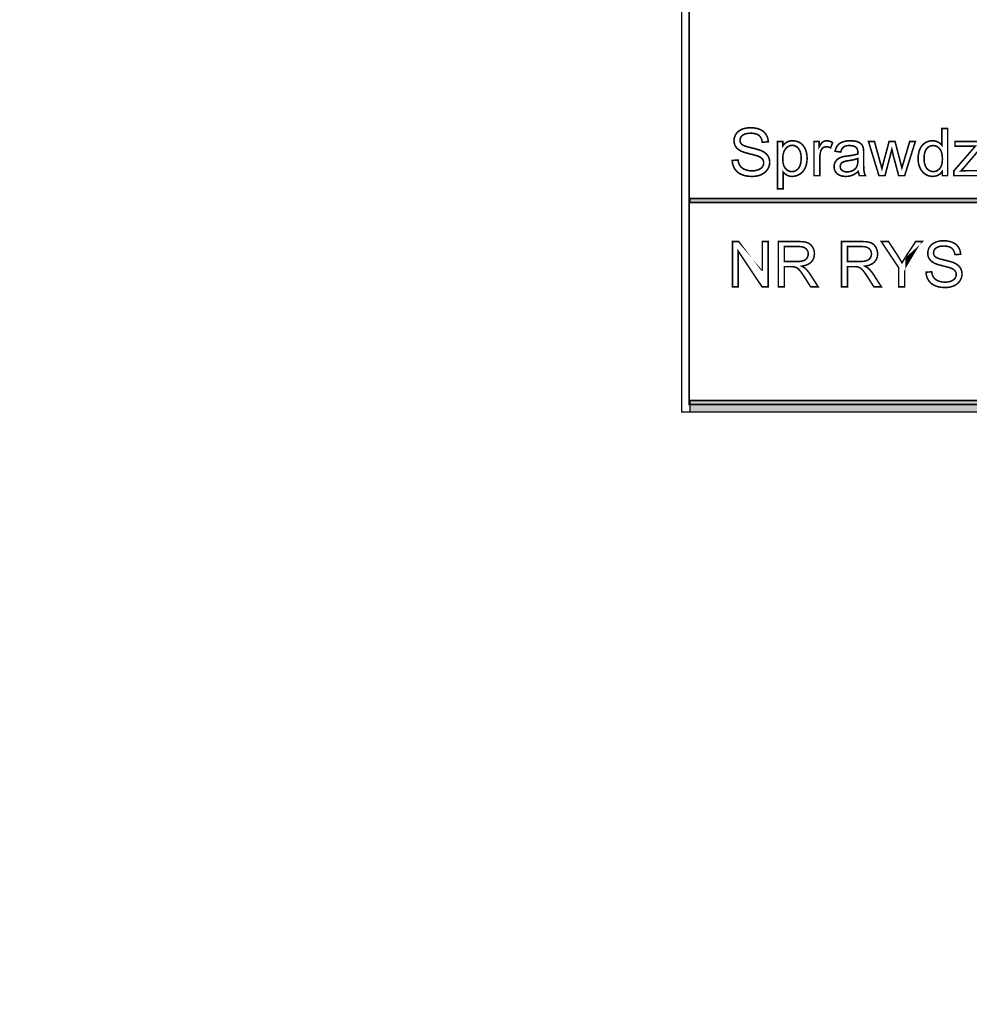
# Model space of a CAD drawing. Header units: millimetres. Extents: x 0 to 6566002, y 0 to 5716629.
# Tile 21 of 99: x 6564146 to 6564181, y 5715719 to 5715755. Entities that reach past the tile are written whole.
import ezdxf
from ezdxf import colors
from ezdxf.entities.mleader import LeaderData, LeaderLine
from ezdxf.math import Vec2, Vec3

# ---------------------------------------------------------------- set-up
doc = ezdxf.new("R2010")
doc.units = ezdxf.units.MM
doc.layers.add('!IS-W-OPIS RZĘDNYCH', color=160, linetype='Continuous', lineweight=13)
doc.styles.get("Standard").update_dxf_attribs({"font": 'arial.ttf'})

msp = doc.modelspace()

# ---------------------------------------------------------------- leaders
at = {"layer": '!IS-W-OPIS RZĘDNYCH'}
ml = msp.add_multileader_mtext('Standard', dxfattribs=at)
ml.set_content('{\\C5;STUDNIA WODOMIERZOWA}', color=256)
ml.set_leader_properties()
ml.build(insert=Vec2(0, 0))
ml.multileader.update_dxf_attribs({"has_text_frame": 1, "text_left_attachment_type": 2, "text_right_attachment_type": 2, "dogleg_length": 0.288, "arrow_head_size": 0.5})
ctx = ml.context
ctx.base_point, ctx.char_height, ctx.arrow_head_size, ctx.landing_gap_size, ctx.plane_origin = Vec3(6564820.406675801, 5715943.263524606), 0.8, 0.5, 0.104, Vec3(6564830.684513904, 5715951.059403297)
ctx.left_attachment, ctx.right_attachment, ctx.text_align_type, ctx.attachment_type = 2, 2, 1, 1
notes = []
notes.append((ctx, [(0, (0, 0, 0), (0, 0), (1, 0), 1, [])]))
ctx.mtext.insert, ctx.mtext.width, ctx.mtext.alignment, ctx.mtext.flow_direction = Vec3(6564825.378070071, 5715944.350927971), 7.024169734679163, 2, 5
ctx.mtext.has_bg_fill, ctx.mtext.bg_color, ctx.mtext.bg_scale_factor, ctx.mtext.bg_transparency, ctx.mtext.use_window_bg_color = 1, -1073741824, 1, 0, 1
for ctx, leaders in notes:
    for number, flags, end, landing, length, lines in leaders:
        leader = LeaderData()
        leader.index, (leader.has_last_leader_line, leader.has_dogleg_vector, leader.attachment_direction) = number, flags
        leader.last_leader_point, leader.dogleg_vector, leader.dogleg_length = Vec3(end), Vec3(landing), length
        for number, points, colour, breaks in lines:
            line = LeaderLine()
            line.index, line.vertices, line.color, line.breaks = number, Vec3.list(points), colors.encode_raw_color(colour), breaks
            leader.lines.append(line)
        ctx.leaders.append(leader)

# ---------------------------------------------------------------- next in the draw order: linework, layer by layer
at = {"color": 0, "linetype": 'Continuous'}
for points, const_width in [([(6564169.982916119, 5715835.070444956), (6564243.472292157, 5715835.070444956), (6564243.472292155, 5715740.818296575), (6564169.982916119, 5715740.818296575)], 0.05588551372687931), ([(6564170.262343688, 5715834.791017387), (6564243.192864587, 5715834.791017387), (6564243.192864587, 5715741.097724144), (6564170.262343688, 5715741.097724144)], 0.05588551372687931), ([(6564171.845546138, 5715750.08199109), (6564172.062199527, 5715750.100930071), (6564172.07688888, 5715750.019275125), (6564172.100756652, 5715749.948021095), (6564172.133783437, 5715749.887109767), (6564172.178239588, 5715749.834930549), (6564172.236453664, 5715749.789950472), (6564172.308425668, 5715749.752111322), (6564172.39060454, 5715749.723508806), (6564172.479439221, 5715749.706393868), (6564172.574813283, 5715749.700688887), (6564172.659049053, 5715749.705016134), (6564172.736357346, 5715749.717959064), (6564172.806835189, 5715749.739498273), (6564172.868289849, 5715749.768896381), (6564172.91833455, 5715749.804601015), (6564172.95687227, 5715749.846689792), (6564172.984174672, 5715749.893610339), (6564173.000649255, 5715749.943111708), (6564173.006160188, 5715749.995426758), (6564173.000882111, 5715750.047605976), (6564172.985028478, 5715750.095128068), (6564172.958482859, 5715750.138148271), (6564172.920061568, 5715750.176705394), (6564172.868018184, 5715750.210780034), (6564172.802410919, 5715750.240430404), (6564172.736861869, 5715750.261989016), (6564172.633861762, 5715750.290261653), (6564172.493158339, 5715750.325306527), (6564172.349660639, 5715750.362932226), (6564172.237870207, 5715750.399024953), (6564172.158000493, 5715750.433642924), (6564172.082128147, 5715750.480505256), (6564172.020285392, 5715750.53448911), (6564171.972433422, 5715750.595381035), (6564171.93876628, 5715750.662210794), (6564171.9185854, 5715750.734279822), (6564171.911851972, 5715750.811646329), (6564171.920060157, 5715750.897182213), (6564171.94480114, 5715750.979031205), (6564171.986191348, 5715751.057038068), (6564172.043590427, 5715751.127263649), (6564172.116261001, 5715751.185167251), (6564172.204067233, 5715751.230845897), (6564172.303322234, 5715751.263601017), (6564172.409446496, 5715751.283316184), (6564172.522634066, 5715751.289894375), (6564172.646397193, 5715751.283005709), (6564172.759914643, 5715751.262281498), (6564172.863438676, 5715751.227624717), (6564172.954155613, 5715751.179792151), (6564173.029756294, 5715751.118861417), (6564173.090260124, 5715751.044890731), (6564173.134832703, 5715750.960810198), (6564173.163299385, 5715750.869569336), (6564173.175524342, 5715750.77124576), (6564172.955203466, 5715750.754654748), (6564172.93380009, 5715750.85540391), (6564172.893651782, 5715750.93835897), (6564172.834719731, 5715751.003248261), (6564172.755626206, 5715751.050052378), (6564172.654877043, 5715751.07805335), (6564172.532336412, 5715751.087367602), (6564172.405934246, 5715751.078887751), (6564172.304661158, 5715751.053428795), (6564172.228361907, 5715751.010971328), (6564172.175406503, 5715750.956541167), (6564172.143563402, 5715750.89518353), (6564172.132949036, 5715750.827014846), (6564172.140458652, 5715750.768121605), (6564172.163006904, 5715750.716796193), (6564172.200477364, 5715750.672999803), (6564172.268549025, 5715750.632308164), (6564172.383968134, 5715750.591073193), (6564172.54692874, 5715750.549314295), (6564172.714177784, 5715750.508719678), (6564172.842306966, 5715750.471831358), (6564172.931355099, 5715750.438532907), (6564173.02366322, 5715750.387576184), (6564173.098351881, 5715750.328547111), (6564173.155362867, 5715750.261445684), (6564173.195375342, 5715750.186252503), (6564173.219340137, 5715750.103898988), (6564173.227315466, 5715750.014462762), (6564173.218544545, 5715749.923726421), (6564173.192173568, 5715749.836696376), (6564173.148105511, 5715749.753256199), (6564173.087407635, 5715749.677655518), (6564173.011399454, 5715749.614105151), (6564172.920061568, 5715749.56248867), (6564172.816867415, 5715749.524746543), (6564172.705387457, 5715749.502120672), (6564172.585738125, 5715749.494572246), (6564172.436962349, 5715749.502140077), (6564172.305282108, 5715749.5249794), (6564172.190775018, 5715749.563264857), (6564172.092102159, 5715749.616647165), (6564172.008720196, 5715749.685475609), (6564171.940493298, 5715749.769827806), (6564171.889750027, 5715749.86578401), (6564171.858042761, 5715749.969890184)], 0.05821407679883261), ([(6564179.58755264, 5715749.523191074), (6564179.58755264, 5715749.682096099), (6564179.495399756, 5715749.578048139), (6564179.378137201, 5715749.515700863), (6564179.235823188, 5715749.494918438), (6564179.138295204, 5715749.504077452), (6564179.046142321, 5715749.53165152), (6564178.959345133, 5715749.577737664), (6564178.881551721, 5715749.640143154), (6564178.81637136, 5715749.717393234), (6564178.763687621, 5715749.809449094), (6564178.72526633, 5715749.913341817), (6564178.702232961, 5715750.027150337), (6564178.694548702, 5715750.151010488), (6564178.701534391, 5715750.272542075), (6564178.72245265, 5715750.386447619), (6564178.757206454, 5715750.492591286), (6564178.806125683, 5715750.586917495), (6564178.868899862, 5715750.665254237), (6564178.945587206, 5715750.72750449), (6564179.03261725, 5715750.773027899), (6564179.126303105, 5715750.800407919), (6564179.226586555, 5715750.80954753), (6564179.299431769, 5715750.804172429), (6564179.366843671, 5715750.788085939), (6564179.428647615, 5715750.761423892), (6564179.484319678, 5715750.72626259), (6564179.532559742, 5715750.684620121), (6564179.573426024, 5715750.636515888), (6564179.573426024, 5715751.259522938), (6564179.785267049, 5715751.259522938), (6564179.785267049, 5715749.523191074)], 0.05821407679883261), ([(6564173.514349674, 5715749.041275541), (6564173.514349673, 5715750.780828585), (6564173.708396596, 5715750.780828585), (6564173.708396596, 5715750.617576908), (6564173.756054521, 5715750.676159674), (6564173.807806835, 5715750.724128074), (6564173.863634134, 5715750.761423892), (6564173.925166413, 5715750.788085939), (6564173.994984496, 5715750.804172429), (6564174.073030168, 5715750.80954753), (6564174.176224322, 5715750.800291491), (6564174.270938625, 5715750.772600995), (6564174.357231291, 5715750.726670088), (6564174.432812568, 5715750.663740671), (6564174.49477175, 5715750.585714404), (6564174.543167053, 5715750.492591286), (6564174.578192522, 5715750.388717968), (6564174.5991884, 5715750.278363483), (6564174.606193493, 5715750.16156664), (6564174.598509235, 5715750.037182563), (6564174.575378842, 5715749.921239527), (6564174.536685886, 5715749.813873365), (6564174.483594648, 5715749.718829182), (6564174.416473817, 5715749.639890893), (6564174.335381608, 5715749.576980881), (6564174.245751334, 5715749.531418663), (6564174.153190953, 5715749.504058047), (6564174.057681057, 5715749.494918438), (6564173.989007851, 5715749.499886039), (6564173.925341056, 5715749.514827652), (6564173.866447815, 5715749.539762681), (6564173.813298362, 5715749.57238197), (6564173.766979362, 5715749.610259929), (6564173.727335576, 5715749.653377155), (6564173.727335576, 5715749.041275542)], 0.05821407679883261), ([(6564173.7071741, 5715750.144975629), (6564173.718079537, 5715749.997286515), (6564173.750815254, 5715749.877617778), (6564173.805420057, 5715749.785988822), (6564173.87556802, 5715749.721584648), (6564173.95497202, 5715749.682872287), (6564174.043457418, 5715749.669948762), (6564174.133631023, 5715749.68329919), (6564174.214781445, 5715749.723428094), (6564174.286869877, 5715749.790432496), (6564174.343182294, 5715749.885166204), (6564174.377024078, 5715750.009239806), (6564174.388317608, 5715750.162711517), (6564174.377276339, 5715750.309663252), (6564174.344249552, 5715750.429642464), (6564174.289314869, 5715750.52292082), (6564174.219089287, 5715750.589362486), (6564174.140345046, 5715750.629297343), (6564174.053159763, 5715750.642628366), (6564173.965741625, 5715750.628462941), (6564173.885289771, 5715750.586005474), (6564173.811823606, 5715750.515275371), (6564173.753628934, 5715750.417475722), (6564173.718758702, 5715750.293964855)], 0.05821407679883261), ([(6564174.860899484, 5715749.523191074), (6564174.860899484, 5715750.780828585), (6564175.052501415, 5715750.780828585), (6564175.052501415, 5715750.590449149), (6564175.100198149, 5715750.669387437), (6564175.145488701, 5715750.728203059), (6564175.188334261, 5715750.766701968), (6564175.231063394, 5715750.790395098), (6564175.276645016, 5715750.804735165), (6564175.325020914, 5715750.80954753), (6564175.397264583, 5715750.801882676), (6564175.470226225, 5715750.77894633), (6564175.544119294, 5715750.740874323), (6564175.470556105, 5715750.54277182), (6564175.418648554, 5715750.568638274), (6564175.366624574, 5715750.584084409), (6564175.314464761, 5715750.589226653), (6564175.269290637, 5715750.584530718), (6564175.227434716, 5715750.570501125), (6564175.188722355, 5715750.547215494), (6564175.155152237, 5715750.51535299), (6564175.128800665, 5715750.476446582), (6564175.109492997, 5715750.430399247), (6564175.089680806, 5715750.352353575), (6564175.077824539, 5715750.269456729), (6564175.073904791, 5715750.181728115), (6564175.073904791, 5715749.523191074)], 0.05821407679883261), ([(6564176.491747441, 5715749.678428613), (6564176.413546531, 5715749.617905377), (6564176.337557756, 5715749.570480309), (6564176.263703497, 5715749.536095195), (6564176.188762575, 5715749.513197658), (6564176.110348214, 5715749.49947854), (6564176.028402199, 5715749.494918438), (6564175.900913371, 5715749.506114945), (6564175.794789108, 5715749.539782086), (6564175.70989358, 5715749.59599748), (6564175.648167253, 5715749.66977412), (6564175.611046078, 5715749.756086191), (6564175.598665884, 5715749.854681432), (6564175.603284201, 5715749.914661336), (6564175.617255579, 5715749.970954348), (6564175.640754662, 5715750.023657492), (6564175.671588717, 5715750.071237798), (6564175.708263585, 5715750.112045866), (6564175.750701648, 5715750.146120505), (6564175.798165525, 5715750.174451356), (6564175.849316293, 5715750.197814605), (6564175.904328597, 5715750.21611323), (6564175.953092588, 5715750.226999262), (6564176.016138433, 5715750.237710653), (6564176.093485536, 5715750.248033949), (6564176.250624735, 5715750.269903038), (6564176.377453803, 5715750.29435295), (6564176.473933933, 5715750.321616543), (6564176.474593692, 5715750.347191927), (6564176.475020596, 5715750.365684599), (6564176.475156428, 5715750.376997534), (6564176.468423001, 5715750.455392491), (6564176.448183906, 5715750.5166337), (6564176.414497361, 5715750.560507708), (6564176.351354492, 5715750.600830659), (6564176.270398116, 5715750.624931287), (6564176.171938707, 5715750.63292602), (6564176.080426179, 5715750.627104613), (6564176.006319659, 5715750.609601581), (6564175.949560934, 5715750.580358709), (6564175.906036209, 5715750.536135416), (6564175.870777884, 5715750.473865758), (6564175.843669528, 5715750.393569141), (6564175.63549599, 5715750.42230749), (6564175.65852936, 5715750.505650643), (6564175.689654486, 5715750.577680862), (6564175.728851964, 5715750.638126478), (6564175.778663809, 5715750.688927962), (6564175.841535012, 5715750.731288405), (6564175.917232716, 5715750.765091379), (6564176.003622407, 5715750.789715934), (6564176.098744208, 5715750.804579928), (6564176.202656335, 5715750.80954753), (6564176.303366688, 5715750.805278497), (6564176.390474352, 5715750.792568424), (6564176.464231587, 5715750.771591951), (6564176.525414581, 5715750.744037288), (6564176.574838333, 5715750.712310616), (6564176.612599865, 5715750.676159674), (6564176.640930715, 5715750.634478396), (6564176.662955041, 5715750.586141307), (6564176.678905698, 5715750.531012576), (6564176.684688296, 5715750.484945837), (6564176.688200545, 5715750.419455), (6564176.689384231, 5715750.334520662), (6564176.689384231, 5715750.050319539), (6564176.690878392, 5715749.876240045), (6564176.695419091, 5715749.750924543), (6564176.703122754, 5715749.674373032), (6564176.715114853, 5715749.622523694), (6564176.733103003, 5715749.572090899), (6564176.75691256, 5715749.523191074), (6564176.534146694, 5715749.523191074), (6564176.51478081, 5715749.569820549), (6564176.500557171, 5715749.621553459)], 0.05821407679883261), ([(6564177.252120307, 5715749.523191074), (6564176.867228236, 5715750.780828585), (6564177.087549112, 5715750.780828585), (6564177.287708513, 5715750.054840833), (6564177.362047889, 5715749.784766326), (6564177.371478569, 5715749.822760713), (6564177.39319242, 5715749.909266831), (6564177.427131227, 5715750.04428468), (6564177.627290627, 5715750.780828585), (6564177.846408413, 5715750.780828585), (6564178.034789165, 5715750.051542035), (6564178.097815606, 5715749.811059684), (6564178.169787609, 5715750.053987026), (6564178.385218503, 5715750.780828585), (6564178.592635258, 5715750.780828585), (6564178.199282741, 5715749.523191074), (6564177.978185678, 5715749.523191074), (6564177.778026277, 5715750.276306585), (6564177.729126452, 5715750.490980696), (6564177.474886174, 5715749.523191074)], 0.05821407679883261), ([(6564178.913666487, 5715750.151010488), (6564178.924960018, 5715750.00334078), (6564178.958898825, 5715749.882857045), (6564179.015502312, 5715749.789578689), (6564179.087474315, 5715749.723195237), (6564179.1676351, 5715749.683279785), (6564179.256062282, 5715749.669948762), (6564179.344450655, 5715749.682717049), (6564179.423563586, 5715749.720905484), (6564179.493362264, 5715749.784320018), (6564179.547656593, 5715749.873775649), (6564179.58031469, 5715749.990106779), (6564179.591220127, 5715750.133216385), (6564179.580159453, 5715750.290064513), (6564179.547016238, 5715750.416292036), (6564179.491751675, 5715750.511995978), (6564179.420303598, 5715750.579291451), (6564179.338532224, 5715750.619556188), (6564179.246359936, 5715750.63292602), (6564179.156923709, 5715750.620002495), (6564179.077791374, 5715750.581290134), (6564179.009079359, 5715750.51688596), (6564178.956123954, 5715750.424713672), (6564178.924280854, 5715750.302716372)], 0.05821407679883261), ([(6564180.007955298, 5715749.523191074), (6564180.007955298, 5715749.696222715), (6564180.808825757, 5715750.615131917), (6564180.721485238, 5715750.611173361), (6564180.641343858, 5715750.60894182), (6564180.568246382, 5715750.608243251), (6564180.055244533, 5715750.608243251), (6564180.055244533, 5715750.780828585), (6564181.083324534, 5715750.780828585), (6564181.083324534, 5715750.640183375), (6564180.402549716, 5715749.841757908), (6564180.27114114, 5715749.696222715), (6564180.364671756, 5715749.702005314), (6564180.45430203, 5715749.705517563), (6564180.53999315, 5715749.706701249), (6564181.121280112, 5715749.706701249), (6564181.121280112, 5715749.523191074)], 0.05821407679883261), ([(6564176.473933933, 5715750.154677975), (6564176.383508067, 5715750.124445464), (6564176.267487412, 5715750.097531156), (6564176.125871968, 5715750.073779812), (6564176.046623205, 5715750.060720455), (6564175.984566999, 5715750.046574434), (6564175.939858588, 5715750.03138056), (6564175.906210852, 5715750.013140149), (6564175.878151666, 5715749.989990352), (6564175.855816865, 5715749.961775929), (6564175.839264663, 5715749.930398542), (6564175.829232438, 5715749.896750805), (6564175.825875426, 5715749.86079391), (6564175.833113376, 5715749.806965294), (6564175.854749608, 5715749.75955963), (6564175.890570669, 5715749.718460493), (6564175.940149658, 5715749.687083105), (6564176.00309848, 5715749.66816353), (6564176.07935892, 5715749.661857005), (6564176.158433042, 5715749.667794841), (6564176.231491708, 5715749.685705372), (6564176.298457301, 5715749.715627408), (6564176.356768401, 5715749.756027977), (6564176.403863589, 5715749.805238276), (6564176.439568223, 5715749.863161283), (6564176.458720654, 5715749.918930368), (6564176.470150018, 5715749.989990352), (6564176.473933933, 5715750.076224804)], 0.05821407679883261), ([(6564170.292782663, 5715748.535918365), (6564243.171311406, 5715748.535918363), (6564243.171311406, 5715748.682599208), (6564170.292782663, 5715748.682599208)], 0.05588551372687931), ([(6564171.855956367, 5715745.431890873), (6564171.855956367, 5715747.098769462), (6564172.082218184, 5715747.098769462), (6564172.9577579, 5715745.790079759), (6564172.957757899, 5715747.098769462), (6564173.169265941, 5715747.098769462), (6564173.169265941, 5715745.431890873), (6564172.943022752, 5715745.431890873), (6564172.067483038, 5715746.741679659), (6564172.067483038, 5715745.431890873)], 0.05588551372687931), ([(6564173.543456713, 5715745.431049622), (6564173.543456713, 5715747.09792821), (6564174.282356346, 5715747.09792821), (6564174.419108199, 5715747.092879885), (6564174.532052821, 5715747.077828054), (6564174.621190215, 5715747.052903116), (6564174.6932639, 5715747.015366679), (6564174.755054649, 5715746.962592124), (6564174.806674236, 5715746.894560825), (6564174.845123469, 5715746.815911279), (6564174.868111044, 5715746.73208301), (6564174.87576736, 5715746.643076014), (6564174.863044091, 5715746.53100693), (6564174.824818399, 5715746.431437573), (6564174.760903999, 5715746.344200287), (6564174.67046261, 5715746.272946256), (6564174.552190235, 5715746.221345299), (6564174.406161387, 5715746.189378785), (6564174.459979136, 5715746.161547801), (6564174.504314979, 5715746.133903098), (6564174.539280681, 5715746.106370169), (6564174.60256171, 5715746.042325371), (6564174.663588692, 5715745.968370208), (6564174.722473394, 5715745.884728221), (6564175.012388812, 5715745.431049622), (6564174.734879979, 5715745.431049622), (6564174.514411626, 5715745.778024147), (6564174.453757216, 5715745.870067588), (6564174.400610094, 5715745.946593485), (6564174.354970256, 5715746.007359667), (6564174.314825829, 5715746.055197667), (6564174.277568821, 5715746.092361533), (6564174.243199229, 5715746.118758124), (6564174.21005912, 5715746.137908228), (6564174.176565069, 5715746.152755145), (6564174.142642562, 5715746.163354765), (6564174.112203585, 5715746.167620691), (6564174.071258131, 5715746.170228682), (6564174.019657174, 5715746.17112285), (6564173.763850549, 5715746.17112285), (6564173.763850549, 5715745.431049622)], 0.05588551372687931), ([(6564175.872019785, 5715745.431049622), (6564175.872019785, 5715747.09792821), (6564176.610919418, 5715747.09792821), (6564176.74767127, 5715747.092879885), (6564176.860615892, 5715747.077828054), (6564176.949753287, 5715747.052903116), (6564177.021826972, 5715747.015366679), (6564177.083617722, 5715746.962592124), (6564177.135237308, 5715746.894560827), (6564177.173686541, 5715746.815911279), (6564177.196674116, 5715746.73208301), (6564177.204330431, 5715746.643076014), (6564177.191607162, 5715746.53100693), (6564177.153381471, 5715746.431437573), (6564177.089467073, 5715746.344200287), (6564176.999025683, 5715746.272946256), (6564176.880753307, 5715746.221345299), (6564176.73472446, 5715746.189378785), (6564176.788542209, 5715746.161547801), (6564176.832878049, 5715746.133903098), (6564176.867843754, 5715746.106370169), (6564176.931124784, 5715746.042325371), (6564176.992151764, 5715745.968370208), (6564177.051036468, 5715745.884728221), (6564177.340951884, 5715745.431049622), (6564177.063443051, 5715745.431049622), (6564176.8429747, 5715745.778024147), (6564176.782320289, 5715745.870067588), (6564176.729173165, 5715745.946593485), (6564176.68353333, 5715746.007359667), (6564176.643388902, 5715746.055197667), (6564176.606131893, 5715746.092361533), (6564176.571762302, 5715746.118758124), (6564176.538622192, 5715746.137908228), (6564176.505128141, 5715746.152755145), (6564176.471205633, 5715746.163354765), (6564176.440766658, 5715746.167620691), (6564176.399821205, 5715746.170228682), (6564176.348220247, 5715746.17112285), (6564176.092413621, 5715746.17112285), (6564176.092413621, 5715745.431049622)], 0.05588551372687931), ([(6564177.977767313, 5715745.431049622), (6564177.977767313, 5715746.137014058), (6564177.335456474, 5715747.09792821), (6564177.603669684, 5715747.09792821), (6564177.932369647, 5715746.595331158), (6564177.99149652, 5715746.501387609), (6564178.047885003, 5715746.407369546), (6564178.101572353, 5715746.313183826), (6564178.155147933, 5715746.404128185), (6564178.215783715, 5715746.502300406), (6564178.283610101, 5715746.607719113), (6564178.606442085, 5715747.09792821), (6564178.863440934, 5715747.09792821), (6564178.198235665, 5715746.137014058), (6564178.198235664, 5715745.431049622)], 0.05588551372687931), ([(6564178.986426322, 5715745.966656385), (6564179.194413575, 5715745.984837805), (6564179.208515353, 5715745.906449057), (6564179.231428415, 5715745.838045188), (6564179.263134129, 5715745.779551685), (6564179.30583066, 5715745.729478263), (6564179.361716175, 5715745.686297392), (6564179.430790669, 5715745.649971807), (6564179.509701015, 5715745.622494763), (6564179.59496368, 5715745.606064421), (6564179.686541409, 5715745.600606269), (6564179.767389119, 5715745.604760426), (6564179.841605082, 5715745.617185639), (6564179.909263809, 5715745.637863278), (6564179.968278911, 5715745.666085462), (6564180.016303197, 5715745.700361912), (6564180.053318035, 5715745.740767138), (6564180.079528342, 5715745.785792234), (6564180.095325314, 5715745.833332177), (6564180.100615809, 5715745.883554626), (6564180.095567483, 5715745.933646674), (6564180.080347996, 5715745.979267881), (6564180.054845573, 5715746.020548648), (6564180.017979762, 5715746.057582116), (6564179.967999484, 5715746.09027514), (6564179.90501651, 5715746.118758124), (6564179.842089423, 5715746.139435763), (6564179.743227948, 5715746.166596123), (6564179.608134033, 5715746.200239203), (6564179.470376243, 5715746.236359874), (6564179.363076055, 5715746.270990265), (6564179.286382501, 5715746.304242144), (6564179.213563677, 5715746.349229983), (6564179.154176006, 5715746.401054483), (6564179.108238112, 5715746.459492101), (6564179.075917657, 5715746.523667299), (6564179.056544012, 5715746.592834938), (6564179.050079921, 5715746.667125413), (6564179.057978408, 5715746.749239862), (6564179.081729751, 5715746.827814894), (6564179.121445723, 5715746.902701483), (6564179.176548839, 5715746.970099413), (6564179.246312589, 5715747.025705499), (6564179.330606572, 5715747.069538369), (6564179.425891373, 5715747.101001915), (6564179.527770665, 5715747.119909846), (6564179.63644936, 5715747.126243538), (6564179.755243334, 5715747.119630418), (6564179.864220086, 5715747.099716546), (6564179.963621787, 5715747.066464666), (6564180.050691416, 5715747.020545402), (6564180.123286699, 5715746.96203327), (6564180.181370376, 5715746.891040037), (6564180.224141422, 5715746.810322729), (6564180.251469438, 5715746.722731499), (6564180.263205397, 5715746.628322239), (6564180.051697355, 5715746.612413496), (6564180.031150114, 5715746.709132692), (6564179.992626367, 5715746.788769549), (6564179.93603297, 5715746.851063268), (6564179.860103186, 5715746.89599522), (6564179.76338399, 5715746.922876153), (6564179.645763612, 5715746.931817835), (6564179.524398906, 5715746.92365855), (6564179.42717674, 5715746.899217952), (6564179.35392946, 5715746.858477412), (6564179.30309227, 5715746.80620583), (6564179.272541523, 5715746.747321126), (6564179.262333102, 5715746.681860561), (6564179.269560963, 5715746.625341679), (6564179.291188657, 5715746.576050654), (6564179.327160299, 5715746.534006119), (6564179.392509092, 5715746.494942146), (6564179.503330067, 5715746.455356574), (6564179.659772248, 5715746.415268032), (6564179.8203127, 5715746.376315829), (6564179.943316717, 5715746.340903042), (6564180.028821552, 5715746.308936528), (6564180.117418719, 5715746.260018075), (6564180.189119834, 5715746.203331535), (6564180.24385038, 5715746.138932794), (6564180.282262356, 5715746.066747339), (6564180.305268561, 5715745.987687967), (6564180.312943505, 5715745.901810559), (6564180.30450479, 5715745.814722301), (6564180.279188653, 5715745.731173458), (6564180.236883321, 5715745.651070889), (6564180.178631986, 5715745.578494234), (6564180.105645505, 5715745.517485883), (6564180.017961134, 5715745.46793406), (6564179.918894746, 5715745.431701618), (6564179.811873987, 5715745.409962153), (6564179.697029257, 5715745.402734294), (6564179.554185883, 5715745.409999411), (6564179.427772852, 5715745.431925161), (6564179.317846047, 5715745.468660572), (6564179.2231201, 5715745.519907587), (6564179.143073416, 5715745.586001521), (6564179.077594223, 5715745.666979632), (6564179.028862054, 5715745.759097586), (6564178.998423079, 5715745.859039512)], 0.05588551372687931), ([(6564173.763850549, 5715746.362102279), (6564174.238132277, 5715746.362102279), (6564174.331479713, 5715746.36558581), (6564174.410334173, 5715746.376055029), (6564174.474434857, 5715746.39349131), (6564174.526855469, 5715746.418602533), (6564174.570073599, 5715746.451984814), (6564174.604107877, 5715746.493675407), (6564174.628678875, 5715746.540749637), (6564174.643414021, 5715746.590506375), (6564174.648331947, 5715746.643076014), (6564174.638868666, 5715746.717180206), (6564174.610348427, 5715746.782007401), (6564174.562603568, 5715746.837501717), (6564174.494404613, 5715746.87980705), (6564174.403981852, 5715746.905123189), (6564174.291316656, 5715746.913543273), (6564173.763850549, 5715746.913543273)], 0.05588551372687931), ([(6564176.092413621, 5715746.362102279), (6564176.566695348, 5715746.362102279), (6564176.660042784, 5715746.36558581), (6564176.738897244, 5715746.376055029), (6564176.802997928, 5715746.39349131), (6564176.855418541, 5715746.418602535), (6564176.898636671, 5715746.451984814), (6564176.932670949, 5715746.493675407), (6564176.957241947, 5715746.540749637), (6564176.971977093, 5715746.590506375), (6564176.976895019, 5715746.643076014), (6564176.967431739, 5715746.717180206), (6564176.938911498, 5715746.782007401), (6564176.891166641, 5715746.837501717), (6564176.822967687, 5715746.87980705), (6564176.732544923, 5715746.905123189), (6564176.619879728, 5715746.913543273), (6564176.092413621, 5715746.913543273)], 0.05588551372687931), ([(6564170.292782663, 5715740.818296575), (6564243.171311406, 5715740.818296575), (6564243.171311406, 5715741.242355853), (6564170.292782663, 5715741.242355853)], 0.05588551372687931)]:
    msp.add_lwpolyline(points, close=True, dxfattribs=dict(at, const_width=const_width))
for points in [[(6564170.292782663, 5715748.535918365), (6564243.171311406, 5715748.535918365), (6564170.292782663, 5715748.68259921), (6564243.171311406, 5715748.68259921)], [(6564170.292782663, 5715740.818296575), (6564243.171311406, 5715740.818296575), (6564170.292782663, 5715741.242355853), (6564243.171311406, 5715741.242355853)]]:
    msp.add_solid(points, dxfattribs=at)

doc.saveas('drawing.dxf')
